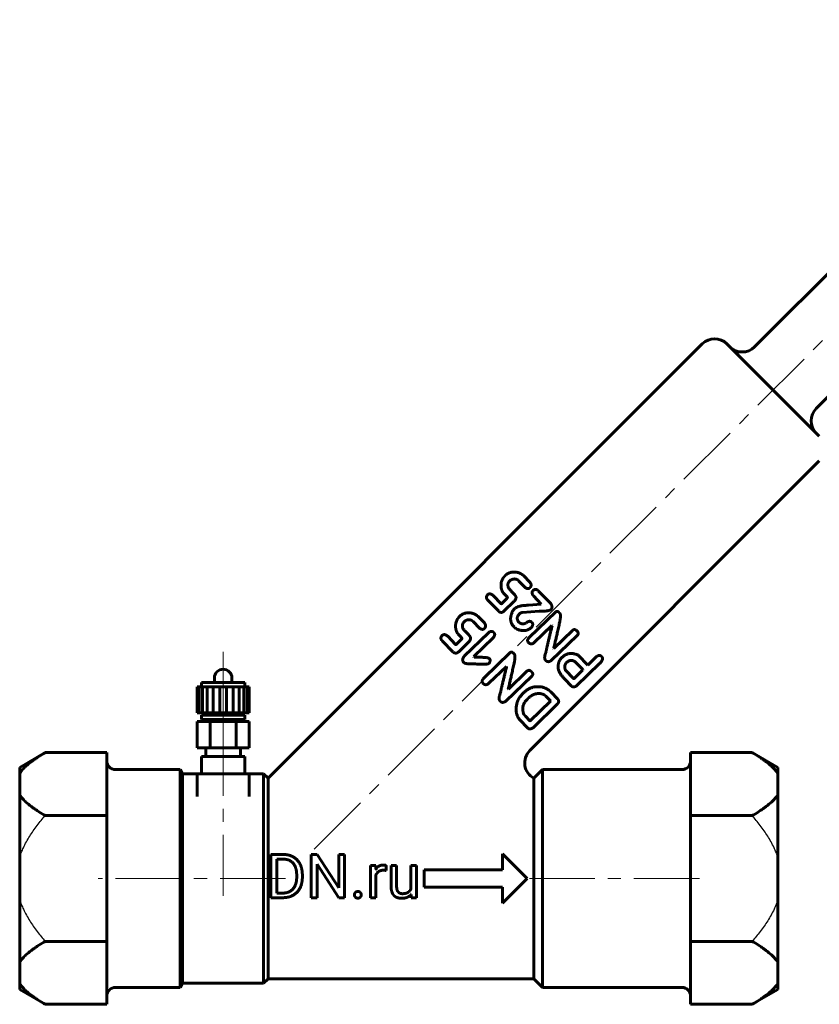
# Model space of a CAD drawing. Header units: millimetres. Extents: x -72 to 72, y -63 to 63.
# Tile 1 of 2: x -72 to 20, y -63 to 49. Entities that reach past the tile are written whole.
import ezdxf

# ---------------------------------------------------------------- set-up
doc = ezdxf.new("R2010")
doc.units = ezdxf.units.MM
for name, pattern in [('K5LT-1', [0]), ('K5LT_AXLED', [12, 7.5, -1.5, 1.5, -1.5]), ('K5LT_BASIC', [0])]:
    doc.linetypes.add(name, pattern=pattern)
doc.layers.add('Системный слой (1)', color=7, linetype='Continuous', true_color=0x6c6c6c)

# ---------------------------------------------------------------- blocks, each defined once
blk = doc.blocks.new('U0')
at = {"layer": 'Системный слой (1)', "color": 150, "linetype": 'K5LT_BASIC', "lineweight": 60, "true_color": 0x0080ff}
for p, q in [((-52.8, -37.07), (-51.15, -37.07)), ((-45.15, -37.07), (-43.5, -37.07))]:
    blk.add_line(p, q, dxfattribs=at)
blk = doc.blocks.new('U1')
at = {"layer": 'Системный слой (1)', "color": 150, "linetype": 'K5LT_BASIC', "lineweight": 60, "true_color": 0x0080ff}
for p, q in [((-51.15, -39.68), (-51.15, -39.68)), ((-45.15, -39.68), (-45.15, -39.68))]:
    blk.add_line(p, q, dxfattribs=at)

msp = doc.modelspace()

# ---------------------------------------------------------------- linework, layer by layer
at = {"layer": 'Системный слой (1)', "color": 30, "linetype": 'K5LT_AXLED', "lineweight": 18, "true_color": 0xff8000}
for p, q in [((-37.7, -45.7), (57.45, 49.45)), ((-48.15, -23.07), (-48.15, -28.57)), ((-48.15, -28.07), (-48.15, -32.32)), ((-48.15, -28.82), (-48.15, -33.07)), ((-48.15, -32.07), (-48.15, -51.07)), ((-41, -49.07), (-62.5, -49.07)), ((6.5, -49.07), (-14.5, -49.07))]:
    msp.add_line(p, q, dxfattribs=at)
at = {"layer": 'Системный слой (1)', "color": 150, "linetype": 'K5LT_BASIC', "lineweight": 60, "true_color": 0x0080ff}
for p, q in [((12.84, 11.91), (27.83, 26.9)), ((19.91, 4.84), (34.9, 19.83)), ((6.83, 12.27), (-43, -37.57)), ((20.27, 1.66), (9.66, 12.27)), ((20.27, -1.17), (-12.96, -34.39)), ((-15.75, -14.29), (-15.87, -14.41)), ((-12.95, -15.08), (-13.68, -14.32)), ((-15.13, -14.82), (-15.33, -15)), ((-13.5, -15.68), (-14.24, -14.91)), ((-16.25, -17.55), (-17.16, -16.61)), ((-15.57, -16.76), (-15.93, -16.39)), ((-12.54, -15.98), (-12.58, -16.02)), ((-11.64, -17.58), (-12.53, -16.65)), ((-10.58, -17.5), (-11.95, -16.09)), ((-16.56, -18.38), (-17.77, -17.15)), ((-15.59, -16.96), (-16.2, -17.55)), ((-14.8, -17.31), (-15.9, -18.38)), ((-11.67, -17.61), (-13.1, -17.73)), ((-11.64, -17.58), (-11.67, -17.61)), ((-20.97, -18.96), (-21.09, -19.08)), ((-18.17, -19.75), (-18.9, -19)), ((-14.93, -18.4), (-14.74, -18.16)), ((-14.11, -18.67), (-14.13, -18.7)), ((-11.87, -18.41), (-13.81, -18.55)), ((-9.98, -18.49), (-13.03, -21.43)), ((-10.52, -18.2), (-10.55, -18.23)), ((-9.52, -18.64), (-9.61, -18.55)), ((-20.35, -19.49), (-20.54, -19.68)), ((-18.72, -20.36), (-19.46, -19.59)), ((-14.2, -19.66), (-14.29, -19.57)), ((-10.43, -20.05), (-12.45, -22)), ((-10.4, -20.08), (-10.43, -20.05)), ((-21.47, -22.22), (-22.37, -21.28)), ((-20.79, -21.43), (-21.15, -21.06)), ((-17.7, -20.87), (-20.48, -23.55)), ((-7.52, -21.2), (-10.49, -24.06)), ((-8.07, -20.62), (-10.19, -22.67)), ((-21.78, -23.05), (-22.99, -21.83)), ((-20.81, -21.63), (-21.42, -22.22)), ((-20.02, -21.99), (-21.12, -23.05)), ((-17.17, -21.47), (-19.39, -23.61)), ((-19.33, -23.66), (-19.39, -23.61)), ((-15.2, -23.16), (-18.25, -26.1)), ((-14.74, -23.32), (-14.83, -23.22)), ((-10.19, -22.67), (-10.22, -22.64)), ((-6.31, -24.58), (-7.41, -23.44)), ((-5.33, -23.64), (-6.31, -24.58)), ((-15.65, -24.73), (-17.66, -26.67)), ((-17.59, -23.85), (-17.63, -23.81)), ((-15.62, -24.75), (-15.65, -24.73)), ((-6.89, -25.1), (-7.61, -24.35)), ((-4.94, -24.4), (-7.58, -26.97)), ((-12.74, -25.87), (-15.71, -28.73)), ((-13.29, -25.3), (-15.41, -27.34)), ((-7.93, -26.13), (-8.87, -25.15)), ((-6.89, -25.15), (-6.89, -25.1)), ((-51.13, -27.07), (-50.92, -27.07)), ((-51.13, -30.07), (-51.13, -27.07)), ((-50.92, -27.07), (-50.53, -27.07)), ((-50.92, -30.07), (-50.92, -27.07)), ((-50.65, -27.07), (-50.65, -26.57)), ((-45.65, -26.57), (-50.65, -26.57)), ((-50.53, -30.07), (-50.53, -27.07)), ((-50.53, -27.07), (-49.98, -27.07)), ((-49.98, -30.07), (-49.98, -27.07)), ((-49.98, -27.07), (-49.3, -27.07)), ((-49.3, -30.07), (-49.3, -27.07)), ((-49.3, -27.07), (-48.54, -27.07)), ((-49.15, -26.57), (-49.15, -26.07)), ((-48.54, -30.07), (-48.54, -27.07)), ((-48.54, -27.07), (-47.76, -27.07)), ((-47.76, -30.07), (-47.76, -27.07)), ((-47.76, -27.07), (-47, -27.07)), ((-47.15, -26.57), (-47.15, -26.07)), ((-47, -27.07), (-46.33, -27.07)), ((-47, -30.07), (-47, -27.07)), ((-46.33, -30.07), (-46.33, -27.07)), ((-46.33, -27.07), (-45.77, -27.07)), ((-45.77, -27.07), (-45.38, -27.07)), ((-45.77, -30.07), (-45.77, -27.07)), ((-45.65, -27.07), (-45.65, -26.57)), ((-45.38, -27.07), (-45.18, -27.07)), ((-45.38, -30.07), (-45.38, -27.07)), ((-45.18, -30.07), (-45.18, -27.07)), ((-8.2, -26.97), (-8.91, -26.23)), ((-15.41, -27.34), (-15.44, -27.32)), ((-10.59, -28.7), (-11.11, -28.16)), ((-9.77, -28.45), (-10.5, -27.7)), ((-13.09, -28.36), (-13.26, -28.52)), ((-10.58, -28.74), (-12.9, -30.97)), ((-9.76, -29.04), (-12.59, -31.77)), ((-10.58, -28.74), (-10.59, -28.7)), ((-51.13, -30.07), (-50.92, -30.07)), ((-50.92, -30.07), (-50.53, -30.07)), ((-45.65, -30.32), (-50.65, -30.32)), ((-50.65, -30.82), (-50.65, -30.32)), ((-50.53, -30.07), (-49.98, -30.07)), ((-50.15, -30.32), (-50.15, -30.07)), ((-49.98, -30.07), (-49.3, -30.07)), ((-49.3, -30.07), (-48.54, -30.07)), ((-48.54, -30.07), (-47.76, -30.07)), ((-47.76, -30.07), (-47, -30.07)), ((-47, -30.07), (-46.33, -30.07)), ((-46.33, -30.07), (-45.77, -30.07)), ((-46.15, -30.32), (-46.15, -30.07)), ((-45.77, -30.07), (-45.38, -30.07)), ((-45.65, -30.82), (-45.65, -30.32)), ((-45.38, -30.07), (-45.18, -30.07)), ((-12.95, -30.97), (-13.47, -30.43)), ((-51.15, -31.07), (-49.65, -31.07)), ((-51.15, -34.07), (-51.15, -31.07)), ((-45.65, -30.82), (-50.65, -30.82)), ((-50.15, -31.07), (-50.15, -30.82)), ((-49.65, -34.07), (-49.65, -31.07)), ((-49.65, -31.07), (-46.65, -31.07)), ((-46.65, -34.07), (-46.65, -31.07)), ((-46.65, -31.07), (-45.15, -31.07)), ((-46.15, -31.07), (-46.15, -30.82)), ((-45.15, -34.07), (-45.15, -31.07)), ((-13.26, -31.74), (-14.05, -30.92)), ((-13.17, -31.82), (-13.26, -31.74)), ((-68.57, -34.63), (-71.5, -36.32)), ((-61.5, -34.63), (-68.57, -34.63)), ((-61.5, -34.63), (-61.5, -35.69)), ((-51.15, -34.07), (-49.65, -34.07)), ((-50.15, -35.07), (-50.15, -34.07)), ((-49.65, -34.07), (-46.65, -34.07)), ((-46.65, -34.07), (-45.15, -34.07)), ((-46.15, -35.07), (-46.15, -34.07)), ((5.5, -35.69), (5.5, -34.63)), ((12.57, -34.63), (5.5, -34.63)), ((15.5, -36.32), (12.57, -34.63)), ((-61.5, -38.24), (-61.5, -35.69)), ((-50.65, -35.07), (-45.65, -35.07)), ((-50.65, -37.07), (-50.65, -35.07)), ((-45.65, -37.07), (-45.65, -35.07)), ((5.5, -35.69), (5.5, -38.24)), ((-71.5, -36.32), (-71.5, -37)), ((-71.5, -39.48), (-71.5, -37)), ((-53.09, -36.57), (-60.5, -36.57)), ((-52.8, -37.07), (-53.09, -36.57)), ((-53.09, -36.57), (-53.09, -49.07)), ((-52.8, -37.07), (-52.8, -61.07)), ((-51.15, -37.07), (-45.15, -37.07)), ((-51.15, -39.68), (-51.15, -37.07)), ((-45.15, -39.68), (-45.15, -37.07)), ((-43, -37.57), (-43.5, -37.07)), ((-43.5, -37.07), (-43.5, -61.07)), ((-12.5, -37.57), (-11.5, -36.57)), ((-11.5, -36.57), (-11.5, -61.57)), ((-11.5, -36.57), (4.5, -36.57)), ((15.5, -36.32), (15.5, -37)), ((15.5, -37), (15.5, -39.48)), ((-61.5, -40.79), (-61.5, -38.24)), ((-43, -37.57), (-43, -38.59)), ((-12.5, -37.95), (-12.5, -37.57)), ((-12.5, -60.57), (-12.5, -37.95)), ((5.5, -38.24), (5.5, -40.79)), ((-71.5, -39.48), (-71.5, -46.59)), ((-43, -38.59), (-43, -60.57)), ((15.5, -39.48), (15.5, -46.59)), ((-61.5, -40.79), (-61.5, -41.85)), ((5.5, -41.85), (5.5, -40.79)), ((-61.5, -41.85), (-68.57, -41.85)), ((-61.5, -41.85), (-61.5, -43.97)), ((12.57, -41.85), (5.5, -41.85)), ((5.5, -43.97), (5.5, -41.85)), ((-61.5, -49.07), (-61.5, -43.97)), ((5.5, -43.97), (5.5, -49.07)), ((-42.66, -46.31), (-41.25, -46.31)), ((-42.66, -46.31), (-42.66, -51.27)), ((-38.03, -46.31), (-37.37, -46.31)), ((-38.03, -46.31), (-38.03, -51.27)), ((-37.37, -46.31), (-34.86, -50.15)), ((-34.86, -46.31), (-34.86, -50.15)), ((-34.86, -46.31), (-34.21, -46.31)), ((-34.21, -46.31), (-34.21, -51.27)), ((-16.08, -46.24), (-13.25, -49.07)), ((-16.08, -46.24), (-16.08, -48.07)), ((-71.5, -51.54), (-71.5, -46.59)), ((-42, -46.85), (-42, -50.74)), ((-42, -46.85), (-41.25, -46.85)), ((15.5, -46.59), (15.5, -51.54)), ((-37.37, -47.44), (-34.87, -51.27)), ((-37.37, -47.44), (-37.37, -51.27)), ((-31.24, -47.58), (-31.24, -51.27)), ((-31.24, -47.58), (-30.63, -47.58)), ((-30.63, -47.58), (-30.62, -48.01)), ((-29.46, -47.56), (-29.46, -48.15)), ((-28.88, -47.58), (-28.88, -49.96)), ((-28.88, -47.58), (-28.24, -47.58)), ((-28.24, -47.58), (-28.24, -49.97)), ((-26.6, -47.58), (-26.6, -50.27)), ((-26.6, -47.58), (-25.97, -47.58)), ((-25.97, -47.58), (-25.97, -51.27)), ((-25.08, -48.07), (-16.08, -48.07)), ((-25.08, -48.07), (-25.08, -50.07)), ((-61.5, -54.16), (-61.5, -49.07)), ((-53.09, -49.07), (-53.09, -61.57)), ((-39.71, -48.64), (-39.71, -48.94)), ((-39.06, -48.64), (-39.06, -48.94)), ((-30.61, -48.65), (-30.61, -51.27)), ((-13.25, -49.07), (-16.08, -51.89)), ((5.5, -49.07), (5.5, -54.16)), ((-42, -50.74), (-41.31, -50.74)), ((-25.08, -50.07), (-16.08, -50.07)), ((-16.08, -50.07), (-16.08, -51.89)), ((-71.5, -51.54), (-71.5, -58.65)), ((-42.66, -51.27), (-41.31, -51.27)), ((-38.03, -51.27), (-37.37, -51.27)), ((-34.87, -51.27), (-34.21, -51.27)), ((-31.24, -51.27), (-30.61, -51.27)), ((-26.59, -50.91), (-26.57, -51.27)), ((-26.57, -51.27), (-25.97, -51.27)), ((15.5, -51.54), (15.5, -58.65)), ((-61.5, -54.16), (-61.5, -56.28)), ((5.5, -56.28), (5.5, -54.16)), ((-61.5, -56.28), (-68.57, -56.28)), ((-61.5, -56.28), (-61.5, -57.34)), ((5.5, -57.34), (5.5, -56.28)), ((12.57, -56.28), (5.5, -56.28)), ((-61.5, -59.89), (-61.5, -57.34)), ((5.5, -57.34), (5.5, -59.89)), ((-71.5, -61.13), (-71.5, -58.65)), ((15.5, -58.65), (15.5, -61.13)), ((-61.5, -62.44), (-61.5, -59.89)), ((-43, -60.57), (-43.5, -61.07)), ((-43, -60.57), (-12.5, -60.57)), ((-12.5, -60.57), (-11.5, -61.57)), ((5.5, -59.89), (5.5, -62.44)), ((-71.5, -61.13), (-71.5, -61.81)), ((-68.57, -63.5), (-71.5, -61.81)), ((-53.09, -61.57), (-60.5, -61.57)), ((-52.8, -61.07), (-53.09, -61.57)), ((-52.8, -61.07), (-43.5, -61.07)), ((-11.5, -61.57), (4.5, -61.57)), ((15.5, -61.81), (12.57, -63.5)), ((15.5, -61.13), (15.5, -61.81)), ((-61.5, -62.44), (-61.5, -63.5)), ((5.5, -63.5), (5.5, -62.44)), ((-61.5, -63.5), (-68.57, -63.5)), ((12.57, -63.5), (5.5, -63.5))]:
    msp.add_line(p, q, dxfattribs=at)
for centre, radius, start, end in [((8.25, 10.85), 2, 45, 135), ((11.43, 13.33), 2, 225, 315), ((21.33, 3.43), 2, 135, 225), ((-48.15, -26.07), 1, 90, 180), ((-48.15, -26.07), 1, 0, 90), ((-11.54, -35.81), 2, 135, 241.4619), ((-60.5, -35.57), 1, 180, 270), ((4.5, -35.57), 1, 270, 0), ((-60.5, -62.57), 1, 90, 180), ((4.5, -62.57), 1, 0, 90)]:
    msp.add_arc(centre, radius, start, end, dxfattribs=at)
for points in [[(-15.87, -14.41), (-16.06, -14.6), (-16.23, -15.08)], [(-14.2, -14), (-15.18, -13.74), (-15.75, -14.29)], [(-13.68, -14.32), (-13.79, -14.21), (-14.2, -14)], [(-16.23, -15.08), (-16.35, -15.96), (-15.93, -16.39)], [(-15.43, -15.66), (-15.54, -15.21), (-15.33, -15)], [(-14.69, -16.52), (-15.47, -15.7), (-15.43, -15.66)], [(-15.13, -14.82), (-14.59, -14.56), (-14.24, -14.91)], [(-13.5, -15.68), (-13.17, -15.93), (-12.96, -15.72)], [(-12.96, -15.72), (-12.66, -15.44), (-12.95, -15.08)], [(-17.8, -16.54), (-18.09, -16.82), (-17.77, -17.15)], [(-17.8, -16.52), (-17.81, -16.53), (-17.8, -16.54)], [(-17.16, -16.61), (-17.55, -16.27), (-17.8, -16.52)], [(-15.57, -16.76), (-15.48, -16.86), (-15.59, -16.96)], [(-14.8, -17.31), (-14.34, -16.88), (-14.69, -16.52)], [(-12.58, -16.02), (-12.83, -16.26), (-12.53, -16.65)], [(-11.95, -16.09), (-12.23, -15.78), (-12.54, -15.98)], [(-16.2, -17.55), (-16.22, -17.57), (-16.25, -17.55)], [(-13.1, -17.73), (-14.27, -17.71), (-14.74, -18.16)], [(-10.52, -18.2), (-10.27, -17.93), (-10.58, -17.5)], [(-21.09, -19.08), (-21.28, -19.27), (-21.45, -19.76)], [(-19.42, -18.67), (-20.4, -18.42), (-20.97, -18.96)], [(-18.9, -19), (-19.01, -18.88), (-19.42, -18.67)], [(-16.56, -18.38), (-16.24, -18.71), (-15.9, -18.38)], [(-14.93, -18.4), (-15.46, -19.5), (-14.77, -20.21)], [(-14.29, -19.57), (-14.57, -19.12), (-14.13, -18.7)], [(-14.11, -18.67), (-14.01, -18.59), (-13.81, -18.55)], [(-11.87, -18.41), (-10.73, -18.4), (-10.55, -18.23)], [(-9.61, -18.55), (-9.82, -18.33), (-9.98, -18.49)], [(-9.57, -19.83), (-9.33, -18.84), (-9.52, -18.64)], [(-21.45, -19.76), (-21.56, -20.63), (-21.15, -21.06)], [(-20.65, -20.34), (-20.76, -19.88), (-20.54, -19.68)], [(-20.35, -19.49), (-19.81, -19.23), (-19.46, -19.59)], [(-18.18, -20.39), (-17.88, -20.11), (-18.17, -19.75)], [(-14.77, -20.21), (-14.63, -20.35), (-14.36, -20.5)], [(-14.36, -20.5), (-13.37, -20.85), (-12.77, -20.27)], [(-13.38, -19.76), (-13.88, -19.99), (-14.2, -19.66)], [(-12.81, -19.61), (-13.08, -19.47), (-13.38, -19.76)], [(-12.74, -19.66), (-12.77, -19.65), (-12.81, -19.61)], [(-12.77, -20.27), (-12.49, -19.91), (-12.74, -19.66)], [(-10.4, -20.08), (-10.81, -21.74), (-11.11, -23.11)], [(-10.22, -22.64), (-9.98, -21.77), (-9.57, -19.83)], [(-23.02, -21.21), (-23.31, -21.49), (-22.99, -21.83)], [(-23.02, -21.19), (-23.03, -21.2), (-23.02, -21.21)], [(-22.37, -21.28), (-22.77, -20.95), (-23.02, -21.19)], [(-20.79, -21.43), (-20.7, -21.53), (-20.81, -21.63)], [(-19.91, -21.19), (-20.69, -20.37), (-20.65, -20.34)], [(-20.02, -21.99), (-19.56, -21.55), (-19.91, -21.19)], [(-18.72, -20.36), (-18.39, -20.6), (-18.18, -20.39)], [(-17.09, -20.85), (-17.35, -20.58), (-17.7, -20.87)], [(-17.17, -21.47), (-16.85, -21.08), (-17.09, -20.85)], [(-13.03, -21.43), (-13.35, -21.74), (-13.1, -22)], [(-7.53, -20.68), (-7.82, -20.38), (-8.07, -20.62)], [(-7.52, -21.2), (-7.27, -20.95), (-7.53, -20.68)], [(-21.42, -22.22), (-21.44, -22.24), (-21.47, -22.22)], [(-13.1, -22), (-12.79, -22.33), (-12.45, -22)], [(-21.78, -23.05), (-21.46, -23.38), (-21.12, -23.05)], [(-20.48, -23.55), (-20.82, -24.01), (-20.53, -24.3)], [(-17.63, -23.81), (-17.76, -23.69), (-19.33, -23.66)], [(-14.83, -23.22), (-15.04, -23.01), (-15.2, -23.16)], [(-14.79, -24.5), (-14.55, -23.51), (-14.74, -23.32)], [(-11.11, -23.11), (-11.38, -23.81), (-11.14, -24.06)], [(-9.22, -23.67), (-9.62, -23.99), (-9.71, -24.66)], [(-7.41, -23.44), (-8.52, -22.98), (-9.22, -23.67)], [(-4.71, -23.6), (-4.95, -23.34), (-5.33, -23.64)], [(-4.94, -24.4), (-4.42, -23.9), (-4.71, -23.6)], [(-20.53, -24.3), (-20.38, -24.47), (-19.34, -24.44)], [(-19.34, -24.44), (-17.83, -24.57), (-17.63, -24.38)], [(-17.63, -24.38), (-17.41, -24.04), (-17.59, -23.85)], [(-15.62, -24.75), (-16.03, -26.42), (-16.33, -27.78)], [(-15.44, -27.32), (-15.2, -26.44), (-14.79, -24.5)], [(-11.14, -24.06), (-10.88, -24.33), (-10.49, -24.06)], [(-9.71, -24.66), (-9.81, -25.32), (-8.91, -26.23)], [(-8.74, -24.3), (-9.07, -24.62), (-8.87, -25.15)], [(-7.61, -24.35), (-8.18, -23.76), (-8.74, -24.3)], [(-12.75, -25.35), (-13.04, -25.05), (-13.29, -25.3)], [(-12.74, -25.87), (-12.49, -25.63), (-12.75, -25.35)], [(-7.87, -26.12), (-7.07, -25.32), (-6.89, -25.15)], [(-18.25, -26.1), (-18.57, -26.42), (-18.32, -26.68)], [(-18.32, -26.68), (-18.01, -27), (-17.66, -26.67)], [(-11.19, -27.21), (-12.61, -26.74), (-13.67, -27.76)], [(-8.2, -26.97), (-7.97, -27.21), (-7.58, -26.97)], [(-7.93, -26.13), (-7.9, -26.15), (-7.87, -26.12)], [(-16.33, -27.78), (-16.6, -28.49), (-16.36, -28.73)], [(-13.67, -27.76), (-14.21, -28.28), (-14.39, -28.8)], [(-12.34, -27.9), (-12.72, -28), (-13.09, -28.36)], [(-11.11, -28.16), (-11.52, -27.73), (-12.34, -27.9)], [(-10.5, -27.7), (-10.71, -27.48), (-11.19, -27.21)], [(-16.36, -28.73), (-16.1, -29), (-15.71, -28.73)], [(-14.39, -28.8), (-14.78, -30.16), (-14.05, -30.92)], [(-13.26, -28.52), (-14.02, -29.26), (-13.64, -30.2)], [(-9.76, -29.04), (-9.52, -28.78), (-9.77, -28.45)], [(-13.64, -30.2), (-13.54, -30.36), (-13.47, -30.43)], [(-12.95, -30.97), (-12.92, -30.99), (-12.9, -30.97)], [(-13.17, -31.82), (-12.95, -32.03), (-12.59, -31.77)], [(-39.06, -48.64), (-39.06, -48.11), (-39.38, -47.24), (-39.96, -46.63), (-40.76, -46.31), (-41.25, -46.31)], [(-39.71, -48.64), (-39.71, -48.21), (-39.92, -47.55), (-40.31, -47.09), (-40.88, -46.85), (-41.25, -46.85)], [(-29.74, -47.52), (-30.04, -47.52), (-30.26, -47.64)], [(-29.77, -48.12), (-29.68, -48.12), (-29.54, -48.13), (-29.46, -48.15)], [(-29.58, -47.53), (-29.67, -47.52), (-29.74, -47.52)], [(-29.46, -47.56), (-29.49, -47.55), (-29.58, -47.53)], [(-41.31, -50.74), (-40.78, -50.74), (-40.07, -50.29), (-39.71, -49.48), (-39.71, -48.94)], [(-41.31, -51.27), (-40.79, -51.27), (-39.97, -50.95), (-39.38, -50.34), (-39.06, -49.48), (-39.06, -48.94)], [(-32.98, -50.67), (-33.08, -50.78), (-33.08, -50.94)], [(-32.69, -50.56), (-32.88, -50.56), (-32.98, -50.67)], [(-32.4, -50.67), (-32.5, -50.56), (-32.69, -50.56)], [(-32.3, -50.94), (-32.3, -50.78), (-32.4, -50.67)], [(-28.88, -49.96), (-28.88, -50.33), (-28.7, -50.86), (-28.54, -51.02)], [(-28.19, -50.38), (-28.24, -50.22), (-28.24, -49.97)], [(-28.03, -50.64), (-28.13, -50.54), (-28.19, -50.38)], [(-27.82, -50.77), (-27.94, -50.73), (-28.03, -50.64)], [(-27.57, -50.81), (-27.7, -50.81), (-27.82, -50.77)], [(-26.93, -50.65), (-27.16, -50.81), (-27.57, -50.81)], [(-26.6, -50.27), (-26.71, -50.51), (-26.93, -50.65)], [(-33.08, -50.94), (-33.08, -51.1), (-32.98, -51.21)], [(-32.98, -51.21), (-32.88, -51.32), (-32.69, -51.32)], [(-32.69, -51.32), (-32.5, -51.32), (-32.4, -51.21)], [(-32.4, -51.21), (-32.3, -51.1), (-32.3, -50.94)], [(-28.54, -51.02), (-28.38, -51.19), (-28.16, -51.26)], [(-28.16, -51.26), (-27.93, -51.34), (-27.66, -51.34)], [(-27.66, -51.34), (-27.27, -51.34), (-26.99, -51.21)], [(-26.99, -51.21), (-26.75, -51.1), (-26.59, -50.91)]]:
    msp.add_open_spline(points, degree=2, dxfattribs=at)
for points, degree, knots in [([(-71.5, -37), (-71.4, -36.86), (-71.18, -36.58), (-70.74, -36.14), (-70.29, -35.76), (-69.85, -35.44), (-69.38, -35.12), (-68.94, -34.85), (-68.63, -34.66), (-68.57, -34.63)], 3, [0, 0, 0, 0, 1.620552, 3.186551, 5.322282, 6.257052, 7.392175, 9.547579, 10, 10, 10, 10]), ([(15.5, -37), (15.4, -36.86), (15.18, -36.58), (14.74, -36.14), (14.29, -35.76), (13.85, -35.44), (13.38, -35.12), (12.94, -34.85), (12.63, -34.66), (12.57, -34.63)], 3, [0, 0, 0, 0, 1.620552, 3.186551, 5.322282, 6.257052, 7.392175, 9.547579, 10, 10, 10, 10]), ([(-71.5, -39.48), (-71.4, -39.62), (-71.18, -39.9), (-70.74, -40.35), (-70.29, -40.72), (-69.85, -41.04), (-69.38, -41.36), (-68.94, -41.63), (-68.63, -41.82), (-68.57, -41.85)], 3, [0, 0, 0, 0, 1.620552, 3.186551, 5.322282, 6.257052, 7.392175, 9.547579, 10, 10, 10, 10]), ([(15.5, -39.48), (15.4, -39.62), (15.18, -39.9), (14.74, -40.35), (14.29, -40.72), (13.85, -41.04), (13.38, -41.36), (12.94, -41.63), (12.63, -41.82), (12.57, -41.85)], 3, [0, 0, 0, 0, 1.620552, 3.186551, 5.322282, 6.257052, 7.392175, 9.547579, 10, 10, 10, 10]), ([(-30.26, -47.64), (-30.47, -47.77), (-30.61, -48), (-30.62, -48.01)], 2, [0, 0, 0, 1.96718, 2, 2, 2]), ([(-30.61, -48.65), (-30.55, -48.5), (-30.32, -48.26), (-29.99, -48.12), (-29.77, -48.12)], 2, [0, 0, 0, 0.957317, 1.978659, 3, 3, 3]), ([(-71.5, -58.65), (-71.4, -58.51), (-71.18, -58.23), (-70.74, -57.79), (-70.29, -57.42), (-69.85, -57.09), (-69.38, -56.77), (-68.94, -56.5), (-68.63, -56.31), (-68.57, -56.28)], 3, [0, 0, 0, 0, 1.620552, 3.186551, 5.322282, 6.257052, 7.392175, 9.547579, 10, 10, 10, 10]), ([(15.5, -58.65), (15.4, -58.51), (15.18, -58.23), (14.74, -57.79), (14.29, -57.42), (13.85, -57.09), (13.38, -56.77), (12.94, -56.5), (12.63, -56.31), (12.57, -56.28)], 3, [0, 0, 0, 0, 1.620552, 3.186551, 5.322282, 6.257052, 7.392175, 9.547579, 10, 10, 10, 10]), ([(-71.5, -61.13), (-71.4, -61.27), (-71.18, -61.55), (-70.74, -62), (-70.29, -62.37), (-69.85, -62.69), (-69.38, -63.01), (-68.94, -63.28), (-68.63, -63.47), (-68.57, -63.5)], 3, [0, 0, 0, 0, 1.620552, 3.186551, 5.322282, 6.257052, 7.392175, 9.547579, 10, 10, 10, 10]), ([(15.5, -61.13), (15.4, -61.27), (15.18, -61.55), (14.74, -62), (14.29, -62.37), (13.85, -62.69), (13.38, -63.01), (12.94, -63.28), (12.63, -63.47), (12.57, -63.5)], 3, [0, 0, 0, 0, 1.620552, 3.186551, 5.322282, 6.257052, 7.392175, 9.547579, 10, 10, 10, 10])]:
    msp.add_open_spline(points, degree=degree, knots=knots, dxfattribs=at)
at = {"layer": 'Системный слой (1)', "color": 7, "linetype": 'K5LT-1'}
for points in [[(-71.5, -46.59), (-71.48, -46.54), (-71.45, -46.45), (-71.41, -46.32), (-71.36, -46.19), (-71.29, -46.01), (-71.19, -45.8), (-71.01, -45.4), (-70.74, -44.86), (-70.35, -44.21), (-69.94, -43.58), (-69.5, -42.98), (-69.04, -42.4), (-68.73, -42.03), (-68.57, -41.85)], [(15.5, -46.59), (15.48, -46.54), (15.45, -46.45), (15.41, -46.32), (15.36, -46.19), (15.29, -46.01), (15.19, -45.8), (15.01, -45.4), (14.74, -44.86), (14.35, -44.21), (13.94, -43.58), (13.5, -42.98), (13.04, -42.4), (12.73, -42.03), (12.57, -41.85)], [(-71.5, -51.54), (-71.48, -51.59), (-71.45, -51.68), (-71.41, -51.81), (-71.36, -51.94), (-71.29, -52.12), (-71.19, -52.33), (-71.01, -52.74), (-70.74, -53.27), (-70.35, -53.92), (-69.94, -54.55), (-69.5, -55.15), (-69.04, -55.73), (-68.73, -56.1), (-68.57, -56.28)], [(15.5, -51.54), (15.48, -51.59), (15.45, -51.68), (15.41, -51.81), (15.36, -51.94), (15.29, -52.12), (15.19, -52.33), (15.01, -52.74), (14.74, -53.27), (14.35, -53.92), (13.94, -54.55), (13.5, -55.15), (13.04, -55.73), (12.73, -56.1), (12.57, -56.28)]]:
    msp.add_open_spline(points, degree=3, knots=[0, 0, 0, 0, 0.495729, 0.991459, 1.487188, 1.982918, 2.974376, 3.965835, 6.606019, 9.246202, 11.886385, 14.526569, 17.072765, 19.618961, 19.618961, 19.618961, 19.618961], dxfattribs=at)

# ---------------------------------------------------------------- block references
at = {"layer": 'Системный слой (1)'}
for name in ['U0', 'U1']:
    msp.add_blockref(name, (0, 0), dxfattribs=at)

doc.saveas('drawing.dxf')
